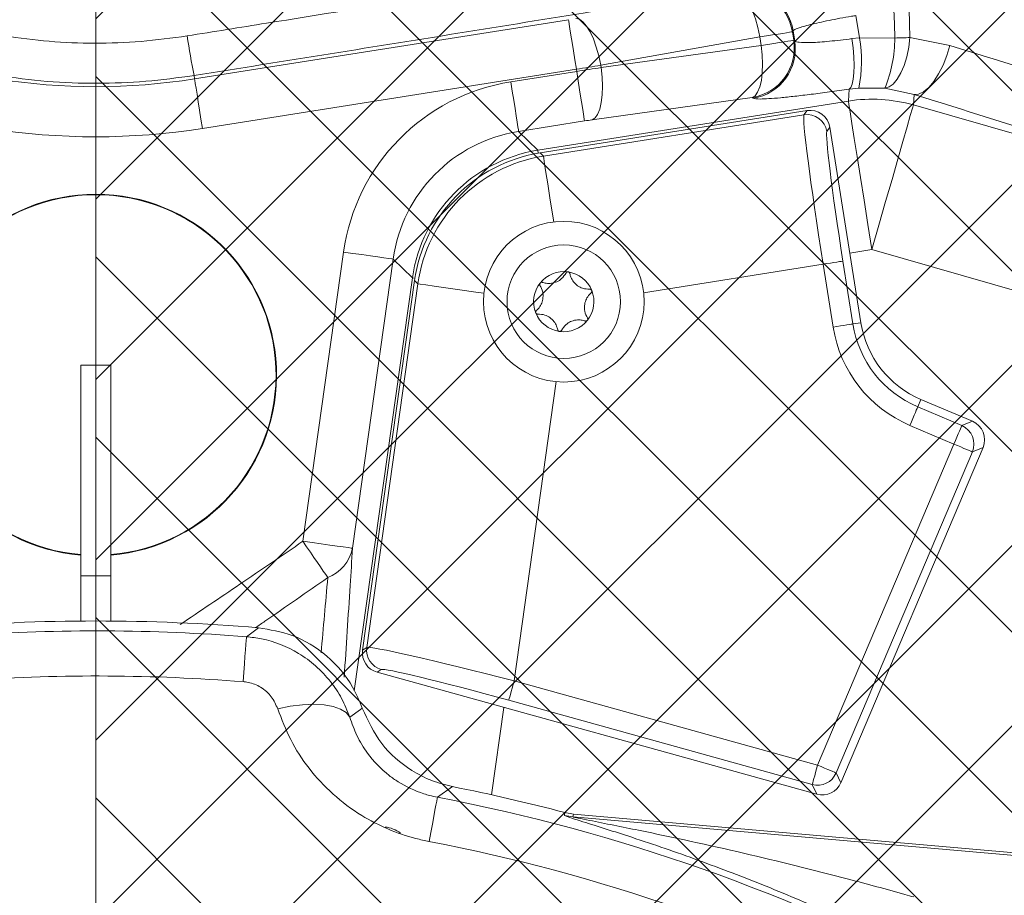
# Model space of a CAD drawing. Header units: millimetres. Extents: x 0 to 8410, y 0 to 5940.
# Tile 80 of 179: x 3569 to 3667, y 3346 to 3433. Entities that reach past the tile are written whole.
import ezdxf

# ---------------------------------------------------------------- set-up
doc = ezdxf.new("R2010")
doc.units = ezdxf.units.MM
doc.header["$LTSCALE"] = 10
doc.linetypes.add('CENTERX2', pattern=[20.32, 12.7, -2.54, 2.54, -2.54])

msp = doc.modelspace()

# ---------------------------------------------------------------- hatches: boundary and pattern name
at = {"linetype": 'Continuous'}
h = msp.add_hatch(dxfattribs=at)
h.set_pattern_fill('NET', color=8, scale=4, angle=45, style=0)
h.paths.add_polyline_path([(3957.028, 3477.871), (3957.028, 3177.871), (3577.028, 3177.871), (3577.028, 3477.871)], flags=0)

# ---------------------------------------------------------------- linework, layer by layer
at = {"color": 7, "linetype": 'CENTERX2', "lineweight": 0}
msp.add_line((3577.028, 2983.461), (3577.028, 4504.581), dxfattribs=at)
at = {"color": 7, "linetype": 'Continuous', "lineweight": 0}
for p, q in [((3577.028, 3477.871), (3577.028, 3177.871)), ((3647.853, 3424.195), (3621.275, 3419.985)), ((3653.221, 3403.074), (3650.139, 3422.533)), ((3608.775, 3407.265), (3603.604, 3370.472)), ((3578.528, 3398.847), (3575.528, 3398.847)), ((3575.528, 3379.986), (3575.528, 3398.847)), ((3578.528, 3379.986), (3578.528, 3398.847)), ((3664.317, 3393.257), (3659.191, 3395.433)), ((3651.213, 3357.27), (3665.376, 3390.636)), ((3575.528, 3379.986), (3575.528, 3379.934)), ((3575.528, 3379.934), (3575.528, 3373.365)), ((3578.528, 3379.986), (3578.528, 3379.934)), ((3578.528, 3379.934), (3578.528, 3373.365)), ((3605.05, 3368.268), (3648.838, 3356.125)), ((3624.594, 3354.142), (3623.751, 3354.289)), ((3624.594, 3354.142), (3732.079, 3344.738))]:
    msp.add_line(p, q, dxfattribs=at)
at = {"color": 8, "linetype": 'Continuous', "lineweight": 0}
for p, q in [((3652.725, 3433.669), (3653.079, 3431.429)), ((3586.868, 3427.354), (3624.102, 3433.252)), ((3643.155, 3431.532), (3627.315, 3428.712)), ((3643.288, 3430.693), (3643.155, 3431.532)), ((3646.469, 3432.143), (3646.397, 3432.045)), ((3646.397, 3432.045), (3646.53, 3431.207)), ((3627.351, 3428.48), (3643.288, 3430.693)), ((3646.53, 3431.207), (3646.629, 3431.135)), ((3652.323, 3431.364), (3653.079, 3431.429)), ((3653.079, 3431.429), (3656.589, 3431.428)), ((3658.103, 3431.471), (3662.059, 3430.669)), ((3627.315, 3428.712), (3627.351, 3428.48)), ((3586.868, 3427.354), (3586.814, 3427.692)), ((3624.884, 3428.32), (3587.649, 3422.423)), ((3618.355, 3427.062), (3624.918, 3428.101)), ((3624.918, 3428.101), (3624.884, 3428.32)), ((3651.971, 3425.153), (3652.043, 3426.338)), ((3652.999, 3426.447), (3652.043, 3426.338)), ((3655.613, 3426.44), (3652.999, 3426.447)), ((3658.508, 3425.813), (3655.613, 3426.44)), ((3658.508, 3425.813), (3658.443, 3424.757)), ((3621.045, 3420.255), (3651.971, 3425.153)), ((3642.38, 3425.494), (3626.444, 3423.281)), ((3642.479, 3425.422), (3642.38, 3425.494)), ((3658.443, 3424.757), (3691.39, 3415.309)), ((3621.601, 3419.665), (3647.547, 3423.774)), ((3647.547, 3423.774), (3647.853, 3424.195)), ((3625.699, 3423.17), (3619.136, 3422.13)), ((3619.136, 3422.13), (3621.045, 3420.255)), ((3650.139, 3422.533), (3649.834, 3422.113)), ((3621.092, 3419.955), (3621.045, 3420.255)), ((3621.275, 3419.985), (3621.601, 3419.665)), ((3597.653, 3381.306), (3601.701, 3410.115)), ((3654.314, 3410.358), (3652.123, 3410.011)), ((3700.848, 3397.014), (3654.314, 3410.358)), ((3606.646, 3409.42), (3602.597, 3380.611)), ((3608.555, 3407.544), (3606.646, 3409.42)), ((3651.434, 3409.212), (3652.426, 3402.948)), ((3649.459, 3408.899), (3631.578, 3406.067)), ((3650.452, 3402.635), (3649.459, 3408.899)), ((3602.774, 3366.415), (3608.555, 3407.544)), ((3608.812, 3407.508), (3608.555, 3407.544)), ((3609.101, 3406.945), (3608.775, 3407.265)), ((3604.013, 3370.741), (3609.101, 3406.945)), ((3652.426, 3402.948), (3653.221, 3403.074)), ((3622.871, 3397.207), (3618.682, 3367.398)), ((3658.876, 3394.692), (3659.191, 3395.433)), ((3658.876, 3394.692), (3663.261, 3392.83)), ((3662.48, 3390.991), (3658.095, 3392.852)), ((3663.261, 3392.83), (3664.317, 3393.257)), ((3648.907, 3359.016), (3662.48, 3390.991)), ((3665.376, 3390.636), (3664.32, 3390.21)), ((3664.32, 3390.21), (3650.747, 3358.235)), ((3578.528, 3377.871), (3575.528, 3377.871)), ((3592.038, 3371.805), (3593.238, 3372.698)), ((3603.604, 3370.472), (3604.013, 3370.741)), ((3605.458, 3368.536), (3605.05, 3368.268)), ((3618.682, 3367.398), (3648.907, 3359.016)), ((3648.373, 3357.09), (3618.147, 3365.472)), ((3617.67, 3364.768), (3616.446, 3356.063)), ((3650.747, 3358.235), (3651.213, 3357.27)), ((3648.838, 3356.125), (3648.373, 3357.09)), ((3612.552, 3356.88), (3611.054, 3355.821)), ((3623.702, 3354.017), (3623.751, 3354.289)), ((3624.594, 3354.142), (3624.546, 3353.869)), ((3624.546, 3353.869), (3732.055, 3344.463))]:
    msp.add_line(p, q, dxfattribs=at)
at = {"color": 8, "linetype": 'Continuous', "lineweight": 0, "flags": 128}
for points in [[(3640.685, 3436.196), (3641.026, 3436.112), (3641.383, 3435.853), (3641.742, 3435.428), (3642.092, 3434.853), (3642.42, 3434.149), (3642.713, 3433.341), (3642.961, 3432.458), (3643.155, 3431.532)], [(3624.102, 3433.252), (3624.124, 3433.114), (3624.173, 3432.805), (3624.248, 3432.334), (3624.345, 3431.72), (3624.462, 3430.983), (3624.594, 3430.15), (3624.736, 3429.252), (3624.884, 3428.32)], [(3624.845, 3433.376), (3625.186, 3433.292), (3625.543, 3433.033), (3625.902, 3432.609), (3626.252, 3432.034), (3626.58, 3431.33), (3626.873, 3430.522), (3627.121, 3429.638), (3627.315, 3428.712)], [(3646.397, 3432.045), (3646.307, 3432.031), (3646.114, 3432), (3645.821, 3431.954), (3645.435, 3431.893), (3644.965, 3431.818), (3644.42, 3431.732), (3643.813, 3431.636), (3643.155, 3431.532)], [(3646.629, 3431.135), (3646.563, 3431.55), (3646.469, 3432.143)], [(3642.38, 3425.494), (3642.678, 3425.679), (3642.937, 3426.036), (3643.148, 3426.551), (3643.304, 3427.206), (3643.397, 3427.977), (3643.426, 3428.836), (3643.389, 3429.752), (3643.288, 3430.693)], [(3643.288, 3430.693), (3643.945, 3430.797), (3644.553, 3430.894), (3645.098, 3430.98), (3645.568, 3431.054), (3645.954, 3431.115), (3646.246, 3431.162), (3646.44, 3431.192), (3646.53, 3431.207)], [(3652.043, 3426.338), (3652.219, 3426.503), (3652.361, 3426.837), (3652.464, 3427.327), (3652.524, 3427.956), (3652.54, 3428.702), (3652.511, 3429.539), (3652.438, 3430.437), (3652.323, 3431.364)], [(3655.613, 3426.44), (3656.026, 3426.549), (3656.439, 3426.845), (3656.836, 3427.316), (3657.202, 3427.943), (3657.523, 3428.703), (3657.786, 3429.567), (3657.982, 3430.502), (3658.103, 3431.471)], [(3656.589, 3431.428), (3656.784, 3431.434), (3656.979, 3431.439), (3657.172, 3431.445), (3657.363, 3431.45), (3657.552, 3431.456), (3657.738, 3431.461), (3657.922, 3431.466), (3658.103, 3431.471)], [(3658.508, 3425.813), (3658.961, 3425.844), (3659.455, 3426.079), (3659.966, 3426.507), (3660.474, 3427.109), (3660.957, 3427.861), (3661.394, 3428.731), (3661.766, 3429.68), (3662.059, 3430.669)], [(3625.699, 3423.17), (3625.678, 3423.307), (3625.628, 3423.617), (3625.554, 3424.087), (3625.457, 3424.702), (3625.34, 3425.439), (3625.208, 3426.271), (3625.066, 3427.17), (3624.918, 3428.101)], [(3626.444, 3423.281), (3626.742, 3423.466), (3627.001, 3423.823), (3627.212, 3424.338), (3627.368, 3424.992), (3627.461, 3425.763), (3627.49, 3426.623), (3627.453, 3427.539), (3627.351, 3428.48)], [(3586.868, 3427.354), (3586.889, 3427.217), (3586.938, 3426.908), (3587.013, 3426.437), (3587.11, 3425.822), (3587.227, 3425.085), (3587.359, 3424.253), (3587.501, 3423.354), (3587.649, 3422.423)], [(3619.136, 3422.13), (3619.115, 3422.268), (3619.065, 3422.577), (3618.991, 3423.048), (3618.894, 3423.663), (3618.777, 3424.399), (3618.645, 3425.232), (3618.503, 3426.13), (3618.355, 3427.062)], [(3654.314, 3410.358), (3653.92, 3412.845), (3653.537, 3415.263), (3653.176, 3417.54), (3652.848, 3419.614), (3652.561, 3421.425), (3652.324, 3422.922), (3652.144, 3424.062), (3652.025, 3424.813), (3651.971, 3425.153)], [(3654.314, 3410.358), (3655.008, 3412.779), (3655.683, 3415.131), (3656.319, 3417.348), (3656.897, 3419.367), (3657.403, 3421.129), (3657.82, 3422.586), (3658.139, 3423.695), (3658.348, 3424.426), (3658.443, 3424.757)], [(3622.64, 3413.11), (3622.516, 3413.892), (3622.259, 3415.512), (3622.039, 3416.902), (3621.86, 3418.034), (3621.725, 3418.883), (3621.638, 3419.43), (3621.601, 3419.665)], [(3606.646, 3409.42), (3606.508, 3409.439), (3606.198, 3409.483), (3605.726, 3409.549), (3605.11, 3409.636), (3604.371, 3409.74), (3603.536, 3409.857), (3602.636, 3409.984), (3601.701, 3410.115)], [(3649.459, 3408.899), (3649.836, 3408.959), (3650.199, 3409.017), (3650.535, 3409.07), (3650.832, 3409.117), (3651.078, 3409.156), (3651.264, 3409.185), (3651.384, 3409.204), (3651.434, 3409.212)], [(3609.101, 3406.945), (3609.337, 3406.912), (3609.886, 3406.835), (3610.737, 3406.715), (3611.871, 3406.556), (3613.266, 3406.36), (3614.889, 3406.132), (3615.674, 3406.021)], [(3650.452, 3402.635), (3650.828, 3402.695), (3651.192, 3402.752), (3651.527, 3402.806), (3651.824, 3402.852), (3652.07, 3402.891), (3652.256, 3402.921), (3652.376, 3402.94), (3652.426, 3402.948)], [(3658.095, 3392.852), (3658.244, 3393.203), (3658.388, 3393.541), (3658.521, 3393.854), (3658.638, 3394.131), (3658.735, 3394.36), (3658.809, 3394.534), (3658.857, 3394.645), (3658.876, 3394.692)], [(3662.48, 3390.991), (3662.629, 3391.342), (3662.772, 3391.68), (3662.905, 3391.993), (3663.022, 3392.269), (3663.12, 3392.499), (3663.194, 3392.672), (3663.241, 3392.784), (3663.261, 3392.83)], [(3662.48, 3390.991), (3662.831, 3390.841), (3663.169, 3390.698), (3663.482, 3390.565), (3663.759, 3390.448), (3663.988, 3390.35), (3664.161, 3390.277), (3664.273, 3390.229), (3664.32, 3390.21)], [(3600.13, 3377.69), (3599.927, 3377.987), (3599.683, 3378.343), (3599.403, 3378.751), (3599.092, 3379.205), (3598.755, 3379.697), (3598.399, 3380.217), (3598.029, 3380.757), (3597.653, 3381.306)], [(3602.597, 3380.611), (3602.459, 3380.63), (3602.149, 3380.674), (3601.677, 3380.74), (3601.061, 3380.827), (3600.322, 3380.931), (3599.487, 3381.048), (3598.587, 3381.175), (3597.653, 3381.306)], [(3592.038, 3371.805), (3592.028, 3371.679), (3592.007, 3371.414), (3591.977, 3371.015), (3591.936, 3370.489), (3591.886, 3369.845), (3591.828, 3369.095), (3591.763, 3368.251), (3591.691, 3367.33)], [(3618.682, 3367.398), (3618.58, 3367.03), (3618.481, 3366.676), (3618.391, 3366.348), (3618.31, 3366.059), (3618.244, 3365.819), (3618.193, 3365.637), (3618.161, 3365.52), (3618.147, 3365.472)], [(3602.33, 3363.8), (3601.967, 3364.242), (3601.41, 3364.599), (3600.674, 3364.862), (3599.779, 3365.025), (3598.75, 3365.082), (3597.614, 3365.033), (3596.402, 3364.877), (3595.146, 3364.621)], [(3602.33, 3363.8), (3603.381, 3364.564), (3603.564, 3364.696)], [(3648.907, 3359.016), (3648.805, 3358.648), (3648.707, 3358.294), (3648.616, 3357.966), (3648.536, 3357.677), (3648.469, 3357.437), (3648.419, 3357.255), (3648.386, 3357.138), (3648.373, 3357.09)], [(3648.907, 3359.016), (3649.258, 3358.867), (3649.597, 3358.723), (3649.91, 3358.59), (3650.186, 3358.473), (3650.415, 3358.376), (3650.589, 3358.302), (3650.701, 3358.254), (3650.747, 3358.235)], [(3611.054, 3355.821), (3611.03, 3355.697), (3610.98, 3355.436), (3610.905, 3355.043), (3610.806, 3354.525), (3610.684, 3353.89), (3610.543, 3353.151), (3610.384, 3352.32), (3610.211, 3351.412)]]:
    msp.add_lwpolyline(points, dxfattribs=at)
at = {"color": 7, "linetype": 'Continuous', "lineweight": 0}
for radius in [8, 5.65]:
    msp.add_circle((3623.628, 3405.171), radius, dxfattribs=at)
at = {"color": 8, "linetype": 'Continuous', "lineweight": 0}
for centre, radius, start, end in [((3641.452, 3431.246), 5.009, 9.18327, 98.81674), ((3641.524, 3431.344), 5.009, 9.18328, 98.8168), ((3671.339, 3444.248), 86.131, 188.41862, 191.08176), ((3641.58, 3430.439), 5.009, 279.18398, 8.81638), ((3641.679, 3430.367), 5.009, 279.18336, 8.81634), ((3639.945, 3429.149), 13.331, 348.30586, 9.85079), ((3643.426, 3431.414), 13.163, 337.7957, 0.06001), ((3577.028, 3489.476), 62.896, 261, 279), ((3654.312, 3410.316), 15.021, 74.03497, 98.96541), ((3647.857, 3421.797), 2.002, 9.08049, 98.91806), ((3577.028, 3489.476), 67.889, 261, 279), ((3623.429, 3405.42), 15.025, 99.12828, 171.87193), ((3623.964, 3404.841), 15.011, 99.05646, 171.94334), ((3663.098, 3404.638), 12.804, 189, 247), ((3663.098, 3404.638), 10.806, 189, 247), ((3662.476, 3390.989), 2.002, 337.08204, 66.91782), ((3598.612, 3381.475), 4.078, 291.85381, 347.76763), ((3577.028, 3177.871), 194.514, 85.5745, 93.81457), ((3605.996, 3370.464), 2.002, 172.07099, 254.42801), ((3577.028, 3177.871), 190.025, 85.5745, 93.70703), ((3648.905, 3359.019), 2.002, 254.57133, 336.92962), ((3577.028, 3177.871), 181.174, 44.58505, 79.17536), ((3624.984, 3358.857), 5.007, 255.17154, 264.98549), ((3577.028, 3177.871), 176.685, 46.02866, 79.17536)]:
    msp.add_arc(centre, radius, start, end, dxfattribs=at)
at = {"color": 7, "linetype": 'Continuous', "lineweight": 0}
for centre, radius, start, end in [((3577.028, 3397.871), 18, 274.78019, 265.21981), ((3577.028, 3397.871), 17.948, 274.79418, 265.20582), ((3623.628, 3405.171), 3, 81.71659, 141.71659), ((3623.628, 3405.171), 3, 21.71659, 81.71659), ((3623.628, 3405.171), 3, 141.71659, 201.71659), ((3623.628, 3405.171), 3, 321.71659, 21.71659), ((3623.628, 3405.171), 3, 201.71659, 261.71659), ((3623.628, 3405.171), 3, 261.71659, 321.71659), ((3663.098, 3404.638), 10, 189, 247), ((3577.028, 3177.871), 195.5, 85.24406, 94.75594), ((3577.028, 3177.871), 182.5, 75.16647, 78.7759), ((3605.528, 3349.871), 3, 52.23821, 83.95099)]:
    msp.add_arc(centre, radius, start, end, dxfattribs=at)
at = {"color": 8, "linetype": 'Continuous', "lineweight": 0}
for centre, major_axis, ratio, start_param, end_param in [((3624.865, 3428.434), (7.111, 1.126), 0.016013, 4.712389, 5.061455), ((3624.936, 3427.988), (7.111, 1.126), 0.016013, 1.22173, 1.570796), ((3621.528, 3407.287), (-14.295, 14.048), 0.997882, 5.647154, 6.919217), ((3649.908, 3408.971), (-2.347, 14.815), 0.030265, 0.034907, 1.570796), ((3625.717, 3423.056), (2.173, 0.344), 0.052408, 1.22173, 1.570796), ((3621.528, 3407.287), (10.737, -10.551), 0.996476, 2.505561, 3.777624), ((3651.882, 3409.283), (-2.034, 12.84), 0.034921, 0.034907, 1.570796), ((3618.618, 3366.945), (14.616, -3.784), 0.030133, 1.574238, 3.110127), ((3618.084, 3365.018), (12.635, -3.506), 0.034621, 1.57536, 3.11125)]:
    msp.add_ellipse(centre, major_axis=major_axis, ratio=ratio, start_param=start_param, end_param=end_param, dxfattribs=at)
at = {"color": 7, "linetype": 'Continuous', "lineweight": 0}
for centre, major_axis, ratio, start_param, end_param in [((3648.163, 3422.218), (1.177, 1.62), 0.998783, 5.498396, 7.067974), ((3623.637, 3405.163), (-10.709, 10.524), 0.999058, 5.646591, 6.91978), ((3663.533, 3391.416), (1.857, 0.75), 0.998783, 5.498396, 7.067974), ((3605.586, 3370.196), (-1.674, -1.098), 0.998923, 5.563771, 7.0026), ((3649.371, 3358.054), (0.87, -1.803), 0.998923, 5.563771, 7.0026)]:
    msp.add_ellipse(centre, major_axis=major_axis, ratio=ratio, start_param=start_param, end_param=end_param, dxfattribs=at)
at = {"color": 8, "linetype": 'Continuous', "lineweight": 0}
for points, knots in [([(3656.589, 3431.428), (3656.379, 3438.969), (3656.063, 3450.282), (3655.624, 3465.37), (3655.167, 3480.787), (3654.615, 3500.236), (3653.943, 3523.669), (3653.277, 3547.021), (3652.612, 3570.337), (3651.047, 3624.86), (3649.506, 3678.353), (3648.001, 3730.795), (3647.423, 3751.018), (3646.845, 3771.312), (3645.68, 3812.28), (3644.709, 3846.456), (3643.931, 3873.853)], [0, 0, 0, 0, 0.0507526, 0.0761485, 0.1015393, 0.1546182, 0.2077194, 0.2608751, 0.3140521, 0.3671948, 0.6329252, 0.6785951, 0.7242978, 0.7699662, 0.8155891, 1, 1, 1, 1]), ([(3645.673, 3873.659), (3646.443, 3846.492), (3647.405, 3812.504), (3648.559, 3771.68), (3649.135, 3751.255), (3649.707, 3730.901), (3651.178, 3678.391), (3652.677, 3624.874), (3654.198, 3570.367), (3654.844, 3547.046), (3655.491, 3523.69), (3656.144, 3500.253), (3656.685, 3480.808), (3657.13, 3465.404), (3657.569, 3450.326), (3657.889, 3439.016), (3658.103, 3431.471)], [0, 0, 0, 0, 0.182956, 0.228896, 0.274881, 0.320899, 0.366884, 0.632624, 0.685806, 0.739021, 0.792216, 0.845356, 0.898474, 0.923831, 0.949194, 1, 1, 1, 1]), ([(3586.136, 3431.638), (3588.769, 3432.059), (3596.668, 3433.324), (3609.827, 3435.446), (3625.143, 3437.931), (3635.18, 3439.573), (3639.969, 3440.357)], [0, 0, 0, 0, 0.14647, 0.439423, 0.732526, 1, 1, 1, 1]), ([(3640.956, 3436.418), (3631.955, 3434.953), (3613.939, 3432.022), (3595.86, 3429.136), (3586.814, 3427.692)], [0, 0, 0, 0, 0.499633, 1, 1, 1, 1]), ([(3652.725, 3433.669), (3652.58, 3433.645), (3651.647, 3433.488), (3649.977, 3433.176), (3648.111, 3432.76), (3646.8, 3432.387), (3646.579, 3432.225), (3646.469, 3432.143)], [0, 0, 0, 0, 0.044025, 0.282683, 0.521471, 0.760497, 1, 1, 1, 1]), ([(3567.921, 3431.638), (3569.412, 3431.433), (3572.395, 3431.025), (3576.951, 3430.862), (3581.546, 3431.012), (3584.606, 3431.429), (3586.136, 3431.638)], [0, 0, 0, 0, 0.246815, 0.493629, 0.746814, 1, 1, 1, 1]), ([(3646.629, 3431.135), (3646.736, 3431.081), (3646.965, 3430.966), (3648.184, 3430.954), (3650.016, 3431.076), (3651.555, 3431.268), (3652.323, 3431.364)], [0, 0, 0, 0, 0.225743, 0.484417, 0.742363, 1, 1, 1, 1]), ([(3662.059, 3430.669), (3664.939, 3429.788), (3672.227, 3427.558), (3683.57, 3424.035), (3691.677, 3421.466), (3695.74, 3420.178)], [0, 0, 0, 0, 0.245788, 0.622014, 1, 1, 1, 1]), ([(3586.814, 3427.692), (3585.211, 3427.474), (3582.006, 3427.038), (3577.111, 3426.863), (3572.174, 3427.024), (3568.887, 3427.47), (3567.243, 3427.692)], [0, 0, 0, 0, 0.246854, 0.493708, 0.746854, 1, 1, 1, 1]), ([(3652.043, 3426.338), (3651.388, 3426.243), (3650.076, 3426.055), (3648.252, 3425.816), (3646.604, 3425.62), (3645.175, 3425.472), (3644.022, 3425.38), (3642.912, 3425.328), (3642.647, 3425.386), (3642.479, 3425.422)], [0, 0, 0, 0, 0.12915, 0.258301, 0.387442, 0.516583, 0.645913, 0.775243, 1, 1, 1, 1]), ([(3691.39, 3415.309), (3688.791, 3416.156), (3683.592, 3417.849), (3675.465, 3420.457), (3667.127, 3423.109), (3661.381, 3424.911), (3658.508, 3425.813)], [0, 0, 0, 0, 0.248976, 0.497953, 0.748976, 1, 1, 1, 1]), ([(3585.42, 3373.016), (3587.408, 3374.352), (3591.497, 3377.098), (3595.563, 3379.878), (3597.653, 3381.306)], [0, 0, 0, 0, 0.486208, 1, 1, 1, 1]), ([(3602.597, 3380.611), (3602.518, 3379.379), (3602.241, 3375.094), (3601.967, 3370.824), (3601.772, 3367.782)], [0, 0, 0, 0, 0.28766, 1, 1, 1, 1]), ([(3600.13, 3377.69), (3598.046, 3376.241), (3595.653, 3374.577), (3593.254, 3372.923), (3592.945, 3372.71)], [0, 0, 0, 0, 0.871111, 1, 1, 1, 1]), ([(3599.463, 3370.208), (3599.578, 3371.456), (3599.807, 3373.947), (3600.022, 3376.445), (3600.13, 3377.69)], [0, 0, 0, 0, 0.501409, 1, 1, 1, 1]), ([(3592.038, 3371.805), (3592.542, 3371.745), (3594.352, 3371.53), (3596.758, 3370.555), (3598.968, 3368.938), (3600.416, 3367.41), (3601.575, 3365.688), (3602.078, 3364.43), (3602.33, 3363.8)], [0, 0, 0, 0, 0.1100511, 0.3952296, 0.5497823, 0.7043455, 0.852167, 1, 1, 1, 1]), ([(3595.146, 3364.621), (3594.964, 3365.038), (3594.599, 3365.877), (3593.527, 3366.81), (3592.48, 3367.238), (3591.863, 3367.31), (3591.691, 3367.33)], [0, 0, 0, 0, 0.305111, 0.61342, 0.892565, 1, 1, 1, 1]), ([(3610.211, 3351.412), (3609.774, 3351.505), (3608.372, 3351.802), (3606.08, 3352.601), (3603.258, 3354.049), (3600.571, 3356.072), (3598.196, 3358.641), (3596.329, 3361.514), (3595.541, 3363.585), (3595.146, 3364.621)], [0, 0, 0, 0, 0.061291, 0.19693, 0.332588, 0.500465, 0.668462, 0.834185, 1, 1, 1, 1]), ([(3602.33, 3363.8), (3602.542, 3363.183), (3602.968, 3361.95), (3604.181, 3359.94), (3605.64, 3358.394), (3607.569, 3357.031), (3608.972, 3356.372), (3610.344, 3355.97), (3610.796, 3355.875), (3611.054, 3355.821)], [0, 0, 0, 0, 0.176822, 0.353428, 0.60503, 0.687164, 0.899098, 0.94258, 1, 1, 1, 1]), ([(3656.306, 3341.395), (3654.235, 3342.375), (3649.953, 3344.401), (3643.363, 3347.163), (3636.623, 3349.729), (3631.343, 3351.541), (3627.535, 3352.752), (3625.543, 3353.375), (3624.296, 3353.773), (3623.772, 3353.96), (3623.723, 3353.999), (3623.702, 3354.017)], [0, 0, 0, 0, 0.183715, 0.379711, 0.575969, 0.771551, 0.845691, 0.919464, 0.960836, 0.983021, 1, 1, 1, 1]), ([(3624.546, 3353.869), (3624.553, 3353.865), (3624.565, 3353.856), (3624.718, 3353.816), (3625.238, 3353.702), (3626.573, 3353.434), (3628.6, 3353.031), (3633.721, 3352), (3641.528, 3350.298), (3650.387, 3348.111), (3656.028, 3346.58), (3658.192, 3345.97), (3658.485, 3345.888)], [0, 0, 0, 0, 0.0050199, 0.0094367, 0.0248128, 0.0601594, 0.1324631, 0.2049205, 0.5076882, 0.8106397, 0.9743696, 1, 1, 1, 1])]:
    msp.add_open_spline(points, degree=3, knots=knots, dxfattribs=at)
at = {"color": 7, "linetype": 'Continuous', "lineweight": 0}
for points, knots in [([(3623.854, 3408.033), (3623.721, 3407.83), (3623.491, 3407.477), (3622.954, 3407.137), (3622.415, 3406.98), (3621.914, 3406.975), (3621.623, 3407.058), (3621.497, 3407.095)], [0, 0, 0, 0, 0.266502, 0.464187, 0.662319, 0.85406, 1, 1, 1, 1]), ([(3624.061, 3408.14), (3624.053, 3408.141), (3624.024, 3408.144), (3623.973, 3408.136), (3623.915, 3408.108), (3623.875, 3408.07), (3623.859, 3408.043), (3623.854, 3408.033)], [0, 0, 0, 0, 0.093711, 0.345621, 0.600201, 0.8647, 1, 1, 1, 1]), ([(3624.228, 3407.979), (3624.222, 3408.001), (3624.209, 3408.044), (3624.163, 3408.098), (3624.11, 3408.129), (3624.074, 3408.137), (3624.061, 3408.14)], [0, 0, 0, 0, 0.280418, 0.563831, 0.834928, 1, 1, 1, 1]), ([(3621.274, 3407.03), (3621.269, 3407.023), (3621.252, 3407), (3621.232, 3406.952), (3621.228, 3406.887), (3621.241, 3406.834), (3621.257, 3406.807), (3621.262, 3406.797)], [0, 0, 0, 0, 0.095078, 0.346891, 0.601573, 0.86639, 1, 1, 1, 1]), ([(3621.497, 3407.095), (3621.475, 3407.1), (3621.43, 3407.111), (3621.361, 3407.097), (3621.307, 3407.067), (3621.283, 3407.04), (3621.274, 3407.03)], [0, 0, 0, 0, 0.281993, 0.565296, 0.836346, 1, 1, 1, 1]), ([(3626.22, 3406.407), (3625.978, 3406.42), (3625.557, 3406.444), (3624.994, 3406.738), (3624.588, 3407.126), (3624.334, 3407.557), (3624.26, 3407.852), (3624.228, 3407.979)], [0, 0, 0, 0, 0.266504, 0.464191, 0.66232, 0.854057, 1, 1, 1, 1]), ([(3621.262, 3406.797), (3621.372, 3406.581), (3621.562, 3406.205), (3621.588, 3405.57), (3621.456, 3405.025), (3621.209, 3404.589), (3620.991, 3404.378), (3620.897, 3404.287)], [0, 0, 0, 0, 0.2664932, 0.4641871, 0.6623159, 0.8540439, 1, 1, 1, 1]), ([(3625.994, 3403.545), (3625.885, 3403.761), (3625.695, 3404.137), (3625.668, 3404.772), (3625.801, 3405.317), (3626.048, 3405.753), (3626.266, 3405.964), (3626.36, 3406.055)], [0, 0, 0, 0, 0.266478, 0.464176, 0.6623089, 0.8540409, 1, 1, 1, 1]), ([(3626.416, 3406.281), (3626.412, 3406.288), (3626.4, 3406.315), (3626.368, 3406.356), (3626.315, 3406.392), (3626.263, 3406.407), (3626.231, 3406.407), (3626.22, 3406.407)], [0, 0, 0, 0, 0.094832, 0.34663, 0.601393, 0.866049, 1, 1, 1, 1]), ([(3626.36, 3406.055), (3626.376, 3406.072), (3626.407, 3406.105), (3626.43, 3406.172), (3626.431, 3406.233), (3626.42, 3406.268), (3626.416, 3406.281)], [0, 0, 0, 0, 0.28166, 0.565046, 0.836129, 1, 1, 1, 1]), ([(3620.897, 3404.287), (3620.881, 3404.27), (3620.849, 3404.237), (3620.827, 3404.171), (3620.826, 3404.109), (3620.837, 3404.074), (3620.841, 3404.061)], [0, 0, 0, 0, 0.28175, 0.56519, 0.836325, 1, 1, 1, 1]), ([(3620.841, 3404.061), (3620.845, 3404.054), (3620.856, 3404.027), (3620.888, 3403.986), (3620.942, 3403.95), (3620.994, 3403.935), (3621.026, 3403.935), (3621.037, 3403.935)], [0, 0, 0, 0, 0.095054, 0.346809, 0.601399, 0.866016, 1, 1, 1, 1]), ([(3621.037, 3403.935), (3621.279, 3403.922), (3621.7, 3403.898), (3622.263, 3403.604), (3622.669, 3403.216), (3622.923, 3402.785), (3622.997, 3402.491), (3623.028, 3402.363)], [0, 0, 0, 0, 0.266504, 0.464193, 0.662318, 0.854058, 1, 1, 1, 1]), ([(3623.403, 3402.309), (3623.535, 3402.512), (3623.766, 3402.865), (3624.303, 3403.205), (3624.842, 3403.362), (3625.342, 3403.367), (3625.634, 3403.284), (3625.76, 3403.248)], [0, 0, 0, 0, 0.266501, 0.464196, 0.662321, 0.854055, 1, 1, 1, 1]), ([(3625.76, 3403.248), (3625.782, 3403.242), (3625.827, 3403.231), (3625.896, 3403.245), (3625.95, 3403.275), (3625.974, 3403.302), (3625.983, 3403.312)], [0, 0, 0, 0, 0.281962, 0.565248, 0.836373, 1, 1, 1, 1]), ([(3625.983, 3403.312), (3625.988, 3403.319), (3626.005, 3403.343), (3626.024, 3403.391), (3626.029, 3403.455), (3626.016, 3403.508), (3626, 3403.535), (3625.994, 3403.545)], [0, 0, 0, 0, 0.095087, 0.347053, 0.601671, 0.8662, 1, 1, 1, 1]), ([(3623.028, 3402.363), (3623.035, 3402.342), (3623.047, 3402.298), (3623.094, 3402.245), (3623.146, 3402.213), (3623.183, 3402.205), (3623.196, 3402.202)], [0, 0, 0, 0, 0.280444, 0.563828, 0.834982, 1, 1, 1, 1]), ([(3623.196, 3402.202), (3623.204, 3402.202), (3623.233, 3402.198), (3623.284, 3402.206), (3623.342, 3402.234), (3623.381, 3402.272), (3623.398, 3402.3), (3623.403, 3402.309)], [0, 0, 0, 0, 0.093717, 0.345556, 0.600205, 0.864881, 1, 1, 1, 1]), ([(3593.238, 3372.698), (3594.372, 3372.507), (3596.837, 3372.093), (3600.165, 3370.027), (3602.464, 3367.36), (3603.27, 3365.406), (3603.564, 3364.696)], [0, 0, 0, 0, 0.248973, 0.540876, 0.833035, 1, 1, 1, 1]), ([(3612.552, 3356.88), (3611.853, 3357.057), (3610.431, 3357.417), (3607.934, 3358.717), (3605.261, 3361.01), (3604.13, 3363.467), (3603.564, 3364.696)], [0, 0, 0, 0, 0.173489, 0.352911, 0.676455, 1, 1, 1, 1])]:
    msp.add_open_spline(points, degree=3, knots=knots, dxfattribs=at)

doc.saveas('drawing.dxf')
